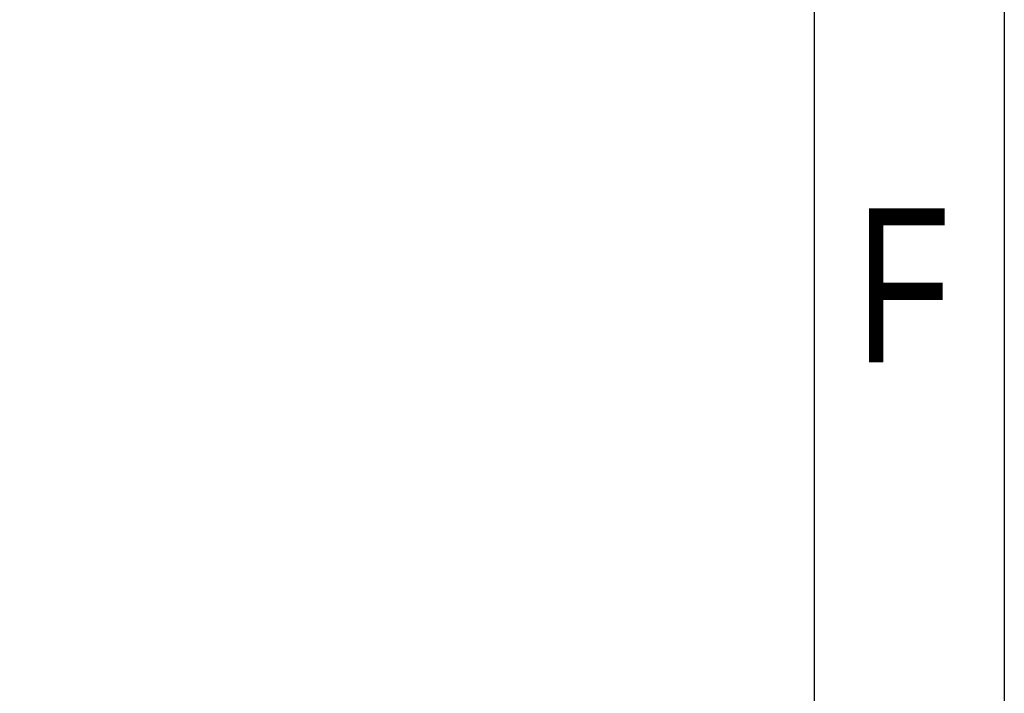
# Model space of a CAD drawing. Extents: x -38 to 372, y -82 to 205.
# Tile 26 of 29: x 346 to 372, y -64 to -46. Entities that reach past the tile are written whole.
import ezdxf

# ---------------------------------------------------------------- set-up
doc = ezdxf.new("R2010")
doc.units = 0
doc.layers.add('BOARD_GEOMETRY_DIMENSION', color=2, linetype='CONTINUOUS')
doc.layers.add('BOARD_GEOMETRY_SILKSCREEN_TOP', color=1, linetype='CONTINUOUS')

msp = doc.modelspace()

# ---------------------------------------------------------------- linework, layer by layer
at = {"layer": 'BOARD_GEOMETRY_DIMENSION'}
msp.add_lwpolyline([(-38.48354, -81.604612), (-38.48354, 205.395322), (371.516402, 205.395322), (371.516402, -81.604612)], close=True, dxfattribs=at)
msp.add_lwpolyline([(366.516412, -76.604368), (366.516412, 186.745626)], dxfattribs=at)
at = {"layer": 'BOARD_GEOMETRY_SILKSCREEN_TOP'}
msp.add_lwpolyline([(-38.48354, -81.604612), (-38.48354, 205.395322), (371.516402, 205.395322), (371.516402, -81.604612)], close=True, dxfattribs=at)
msp.add_lwpolyline([(366.516412, -76.604368), (366.516412, 186.745626)], dxfattribs=at)

# ---------------------------------------------------------------- texts
at = {"layer": 'BOARD_GEOMETRY_DIMENSION', "width": 0.75}
msp.add_text('F', height=4.064, dxfattribs=at).set_placement((367.616486, -55.104284))
at = {"layer": 'BOARD_GEOMETRY_SILKSCREEN_TOP', "width": 0.75}
msp.add_text('F', height=4.064, dxfattribs=at).set_placement((367.616486, -55.104284))

doc.saveas('drawing.dxf')
